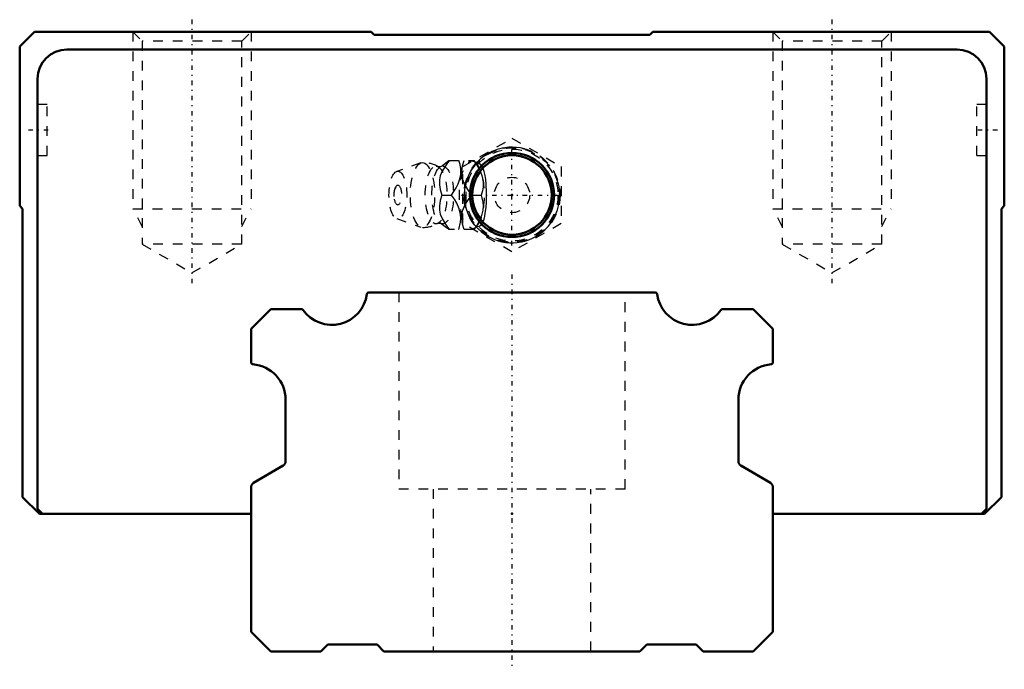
# Model space of a CAD drawing. Header units: millimetres. Extents: x -50 to 50, y -2 to 64.
import ezdxf

# ---------------------------------------------------------------- set-up
doc = ezdxf.new("R2010")
doc.units = ezdxf.units.MM
doc.linetypes.add('Center', pattern=[1.5, 0.45, -0.5, 0.05, -0.5])
doc.linetypes.add('Dashed', pattern=[2, 1, -1])
for name, color, linetype, lineweight in [('2d ConnectionPoints', 7, 'Continuous', 50), ('AM_0', 7, 'Continuous', 50), ('AM_5', 3, 'Continuous', 25), ('AM_7', 7, 'Center', 25), ('AM_9', 6, 'Dashed', 25)]:
    doc.layers.add(name, color=color, linetype=linetype, lineweight=lineweight)

# ---------------------------------------------------------------- blocks, each defined once
blk = doc.blocks.new('1_B_PT1_8_grease_nipple_joint1_SVR_0_in_SVS55R1SS780LG300BPT18308350001_2')
at = {"layer": 'AM_5', "linetype": 'Dashed'}
blk.add_arc((0, 46.4), 4.28, 75, 15, dxfattribs=at)
at = {"layer": 'AM_7'}
for p, q in [((0, 41.28), (0, 51.52)), ((-5.12, 46.4), (5.12, 46.4))]:
    blk.add_line(p, q, dxfattribs=at)
at = {"layer": 'AM_9'}
for p, q in [((-5, 49.29), (0, 52.17)), ((0, 52.17), (5, 49.29)), ((-9.25, 49.67), (-11.71, 48.8)), ((-6.42, 49.9), (-3.85, 49.9)), ((-5, 43.51), (-5, 49.29)), ((-3.56, 49.55), (-3.85, 49.9)), ((5, 49.29), (5, 43.51)), ((-7.13, 46.4), (-6.14, 46.4)), ((-4.1, 46.4), (-3.12, 46.4)), ((-11.71, 44), (-9.25, 43.13)), ((0, 40.63), (-5, 43.51)), ((-3.85, 42.9), (-3.56, 43.25)), ((5, 43.51), (0, 40.63)), ((-3.85, 42.9), (-6.42, 42.9))]:
    blk.add_line(p, q, dxfattribs=at)
for points in [[(-7.26, 49.28), (-7.28, 49.27), (-7.34, 49.26), (-7.42, 49.26), (-7.47, 49.28), (-7.48, 49.28)], [(-6.37, 49.9), (-6.77, 49.35), (-7.11, 48.77), (-7.28, 48.36), (-7.37, 47.94), (-7.37, 47.44), (-7.29, 46.95), (-7.13, 46.4)], [(-6.41, 49.91), (-6.52, 49.8), (-6.75, 49.61), (-7.04, 49.41), (-7.26, 49.28)], [(-6.14, 46.4), (-5.66, 47.13), (-5.47, 47.53), (-5.32, 47.93), (-5.21, 48.49), (-5.21, 49.06), (-5.28, 49.49), (-5.39, 49.9)], [(-4.1, 46.4), (-4.5, 46.95), (-4.84, 47.53), (-5.01, 47.94), (-5.1, 48.36), (-5.1, 48.86), (-5.02, 49.35), (-4.86, 49.9)], [(-3.87, 49.9), (-3.39, 49.17), (-3.2, 48.77), (-3.05, 48.37), (-2.94, 47.81), (-2.94, 47.24), (-3, 46.81), (-3.12, 46.4)], [(-3.56, 43.24), (-3.51, 43.22), (-3.38, 43.21), (-3.25, 43.26), (-3.13, 43.36), (-3.02, 43.52), (-2.92, 43.72), (-2.84, 43.96), (-2.76, 44.25), (-2.71, 44.56), (-2.64, 45.13), (-2.6, 45.72), (-2.59, 46.63), (-2.63, 47.54), (-2.67, 47.97), (-2.73, 48.39), (-2.82, 48.78), (-2.93, 49.11), (-3.05, 49.33), (-3.19, 49.49), (-3.31, 49.57), (-3.43, 49.59), (-3.56, 49.56)], [(-7.13, 46.4), (-7.29, 45.85), (-7.38, 45.27), (-7.37, 44.86), (-7.28, 44.44), (-7.06, 43.94), (-6.77, 43.45), (-6.37, 42.9)], [(-5.39, 42.9), (-5.22, 43.63), (-5.2, 44.03), (-5.22, 44.43), (-5.36, 44.99), (-5.6, 45.56), (-5.85, 45.99), (-6.14, 46.4)], [(-4.86, 42.9), (-5.02, 43.45), (-5.11, 44.03), (-5.1, 44.44), (-5.01, 44.86), (-4.8, 45.36), (-4.5, 45.85), (-4.1, 46.4)], [(-3.12, 46.4), (-2.95, 45.67), (-2.93, 45.27), (-2.95, 44.87), (-3.09, 44.31), (-3.33, 43.74), (-3.58, 43.31), (-3.87, 42.9)], [(-7.48, 43.52), (-7.47, 43.52), (-7.41, 43.54), (-7.33, 43.54), (-7.27, 43.52), (-7.26, 43.52)], [(-7.26, 43.52), (-7.06, 43.4), (-6.78, 43.21), (-6.55, 43.03), (-6.41, 42.89)]]:
    blk.add_lwpolyline(points, dxfattribs=at)
for radius in [4.88, 4.86, 4.8, 4.67, 4.06, 1.8]:
    blk.add_circle((0, 46.4), radius, dxfattribs=at)
for centre, radius, start, end in [((-9.09, 46.4), 3.3, 60.8606, 90), ((-10.18, 46.4), 1.82, 153.7155, 206.2845), ((-9.09, 46.4), 3.3, 270, 299.1394)]:
    blk.add_arc(centre, radius, start, end, dxfattribs=at)
for major_axis, start_param, end_param in [((0, 3.44), 5.87152, 8.99858), ((0, -3.44), 0.41167, 2.72993), ((0, 3.44), 3.14619, 3.55326)]:
    blk.add_ellipse((-4.08, 46.4), major_axis=major_axis, ratio=0.37461, start_param=start_param, end_param=end_param, dxfattribs=at)
for centre, major_axis in [((-9.09, 46.4), (0, 3.3)), ((-7.71, 46.4), (0, 2.94)), ((-7.04, 46.4), (0, 2.94)), ((-11.59, 46.4), (0, 2.42)), ((-11.59, 46.4), (0, 1.01))]:
    blk.add_ellipse(centre, major_axis=major_axis, ratio=0.37461, dxfattribs=at)
blk = doc.blocks.new('2_SVR_55R1SSB_PT1_81_Slide_0_in_SVS55R1SS780LG300BPT18308350001_2')
at = {"layer": 'AM_0'}
for p, q in [((-48.5, 63), (-50, 61.5)), ((-14.3, 63), (-48.5, 63)), ((-14.01, 62.7), (-14.3, 63)), ((14.3, 63), (14.01, 62.7)), ((48.5, 63), (14.3, 63)), ((50, 61.5), (48.5, 63)), ((14.01, 62.7), (-14.01, 62.7)), ((-50, 61.5), (-50, 45.3)), ((45.2, 61.2), (-45.2, 61.2)), ((50, 45.3), (50, 61.5)), ((-48.2, 58.2), (-48.2, 14.5)), ((48.2, 14.5), (48.2, 58.2)), ((-50, 45.3), (-49.7, 45.01)), ((-49.7, 45.01), (-49.7, 15.69)), ((49.7, 45.01), (50, 45.3)), ((49.7, 15.69), (49.7, 45.01)), ((-49.7, 15.69), (-48, 14)), ((48, 14), (49.7, 15.69)), ((-48.2, 14.5), (-47.7, 14)), ((-48, 14), (-26.5, 14)), ((26.5, 14), (48, 14)), ((47.7, 14), (48.2, 14.5))]:
    blk.add_line(p, q, dxfattribs=at)
for radius in [4.27, 4.04]:
    blk.add_circle((0, 46.4), radius, dxfattribs=at)
for centre, start, end in [((-45.2, 58.2), 90, 180), ((45.2, 58.2), 0, 90)]:
    blk.add_arc(centre, 3, start, end, dxfattribs=at)
at = {"layer": 'AM_5', "linetype": 'Dashed'}
for p, q in [((-38.5, 63), (-38.5, 45)), ((-26.5, 63), (-26.5, 45)), ((26.5, 63), (26.5, 45)), ((38.5, 63), (38.5, 45)), ((-37.55, 43.2), (-38.5, 45)), ((-38.5, 45), (-26.5, 45)), ((-27.45, 43.2), (-26.5, 45)), ((27.45, 43.2), (26.5, 45)), ((26.5, 45), (38.5, 45)), ((37.55, 43.2), (38.5, 45))]:
    blk.add_line(p, q, dxfattribs=at)
at = {"layer": 'AM_5'}
blk.add_arc((0, 46.4), 4.86, 75, 15, dxfattribs=at)
at = {"layer": 'AM_7'}
for p, q in [((-32.5, 64.23), (-32.5, 37.26)), ((32.5, 64.23), (32.5, 37.26)), ((-47.1, 53), (-49.3, 53)), ((49.3, 53), (47.1, 53))]:
    blk.add_line(p, q, dxfattribs=at)
at = {"layer": 'AM_9'}
for p, q in [((-38.5, 63), (-37.55, 62.05)), ((-27.45, 62.05), (-26.5, 63)), ((26.5, 63), (27.45, 62.05)), ((37.55, 62.05), (38.5, 63)), ((-37.55, 62.05), (-37.55, 41.4)), ((-27.45, 62.05), (-37.55, 62.05)), ((-27.45, 41.4), (-27.45, 62.05)), ((27.45, 62.05), (27.45, 41.4)), ((37.55, 62.05), (27.45, 62.05)), ((37.55, 41.4), (37.55, 62.05)), ((-47.2, 55.6), (-48.2, 55.6)), ((-47.2, 50.4), (-47.2, 55.6)), ((47.2, 50.4), (47.2, 55.6)), ((48.2, 55.6), (47.2, 55.6)), ((-48.2, 50.4), (-47.2, 50.4)), ((47.2, 50.4), (48.2, 50.4)), ((-27.45, 41.4), (-37.55, 41.4)), ((-37.55, 41.4), (-32.5, 38.48)), ((-32.5, 38.48), (-27.45, 41.4)), ((37.55, 41.4), (27.45, 41.4)), ((27.45, 41.4), (32.5, 38.48)), ((32.5, 38.48), (37.55, 41.4))]:
    blk.add_line(p, q, dxfattribs=at)
blk = doc.blocks.new('3_SVR_55R78030_R_Track_0_in_SVS55R1SS780LG300BPT18308350001_2')
at = {"layer": 'AM_0'}
for p, q in [((14.53, 36.5), (-14.53, 36.5)), ((-24.5, 34.8), (-26.5, 32.8)), ((-21.4, 34.8), (-24.5, 34.8)), ((24.5, 34.8), (21.4, 34.8)), ((26.5, 32.8), (24.5, 34.8)), ((-26.5, 32.8), (-26.5, 29.39)), ((26.5, 29.39), (26.5, 32.8)), ((-23, 25.6), (-23, 19.33)), ((23, 19.33), (23, 25.6)), ((-23.25, 18.9), (-26.25, 17.13)), ((26.25, 17.13), (23.25, 18.9)), ((-26.5, 16.7), (-26.5, 2)), ((26.5, 2), (26.5, 16.7)), ((-26.5, 2), (-24.5, 0)), ((24.5, 0), (26.5, 2)), ((-24.5, 0), (-19.4, 0)), ((-19.4, 0), (-18.71, 0.7)), ((-18.71, 0.7), (-13.69, 0.7)), ((-13.69, 0.7), (-13, 0)), ((-13, 0), (13, 0)), ((13, 0), (13.69, 0.7)), ((13.69, 0.7), (18.71, 0.7)), ((18.71, 0.7), (19.4, 0)), ((19.4, 0), (24.5, 0))]:
    blk.add_line(p, q, dxfattribs=at)
for centre, radius, start, end in [((-18.3, 36.8), 3.6, 215.3765, 352.4392), ((-14.53, 36.3), 0.2, 90, 172.4392), ((14.53, 36.3), 0.2, 7.5608, 90), ((18.3, 36.8), 3.6, 187.5608, 324.6235), ((-21.4, 34.6), 0.2, 35.3765, 90), ((21.4, 34.6), 0.2, 90, 144.6235), ((-26.3, 29.39), 0.2, 180, 265.4719), ((-26.6, 25.6), 3.6, 0, 85.4719), ((26.6, 25.6), 3.6, 94.5281, 180), ((26.3, 29.39), 0.2, 274.5281, 0), ((-23.5, 19.33), 0.5, 300.4546, 0), ((23.5, 19.33), 0.5, 180, 239.5454), ((-26, 16.7), 0.5, 120.4546, 180), ((26, 16.7), 0.5, 360, 59.5454)]:
    blk.add_arc(centre, radius, start, end, dxfattribs=at)
at = {"layer": 'AM_7'}
blk.add_line((0, 38.33), (0, -1.82), dxfattribs=at)
at = {"layer": 'AM_9'}
for p, q in [((-11.5, 36.5), (-11.5, 16.5)), ((11.5, 16.5), (11.5, 36.5)), ((11.5, 16.5), (-11.5, 16.5)), ((-8, 16.5), (-8, 0)), ((8, 0), (8, 16.5))]:
    blk.add_line(p, q, dxfattribs=at)

msp = doc.modelspace()

# ---------------------------------------------------------------- linework, layer by layer
at = {"layer": '2d ConnectionPoints'}
for p in [(0, 46.4), (0, 46.4), (0, 14), (0, 14), (0, 0), (0, 0)]:
    msp.add_point(p, dxfattribs=at)

# ---------------------------------------------------------------- block references
for name in ['2_SVR_55R1SSB_PT1_81_Slide_0_in_SVS55R1SS780LG300BPT18308350001_2', '1_B_PT1_8_grease_nipple_joint1_SVR_0_in_SVS55R1SS780LG300BPT18308350001_2', '3_SVR_55R78030_R_Track_0_in_SVS55R1SS780LG300BPT18308350001_2']:
    msp.add_blockref(name, (0, 0))

doc.saveas('drawing.dxf')
